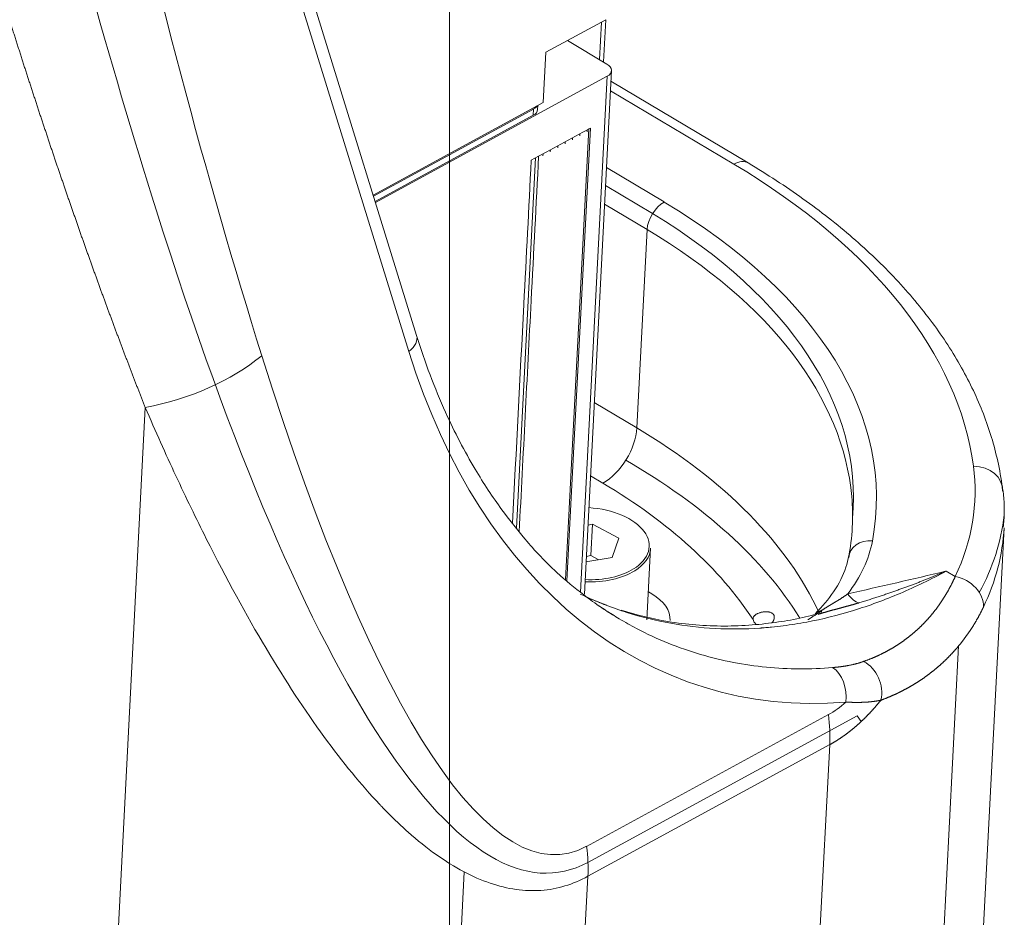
# Model space of a CAD drawing. Header units: millimetres. Extents: x -46 to 5160, y -5105 to -1541.
# Tile 100 of 104: x 5099.63 to 5109.94, y -4758.51 to -4749.11. Entities that reach past the tile are written whole.
import ezdxf

# ---------------------------------------------------------------- set-up
doc = ezdxf.new("R2010")
doc.units = ezdxf.units.MM
doc.header["$LTSCALE"] = 0.3175
doc.layers.add('1轮廓实线层', color=7, linetype='Continuous', lineweight=18)

# ---------------------------------------------------------------- blocks, each defined once
blk = doc.blocks.new('MR10C-1488-Z')
at = {"layer": '1轮廓实线层'}
for p, q in [((5984.839, -5146.845), (5982.076, -5137.911)), ((5984.759, -5147.013), (5981.995, -5138.079)), ((5986.82, -5143.539), (5986.192, -5143.88)), ((5986.775, -5143.563), (5986.755, -5143.957)), ((5986.796, -5143.981), (5986.819, -5143.539)), ((5986.419, -5143.757), (5986.832, -5144.003)), ((5986.165, -5144.406), (5986.192, -5143.88)), ((5986.596, -5149.552), (5986.88, -5144.072)), ((5986.834, -5144.131), (5984.409, -5145.453)), ((5986.834, -5144.131), (5986.554, -5149.532)), ((5988.31, -5145.039), (5986.874, -5144.184)), ((5988.16, -5145.051), (5986.869, -5144.283)), ((5986.102, -5144.441), (5984.385, -5145.376)), ((5984.388, -5145.387), (5986.064, -5144.474)), ((5986.061, -5144.54), (5986.064, -5144.474)), ((5986.165, -5144.406), (5986.102, -5144.441)), ((5986.107, -5144.48), (5986.109, -5144.437)), ((5984.405, -5145.442), (5986.061, -5144.54)), ((5986.398, -5149.401), (5986.642, -5144.679)), ((5986.413, -5149.414), (5986.659, -5144.674)), ((5986.659, -5144.674), (5986.581, -5144.716)), ((5986.627, -5144.691), (5986.626, -5144.713)), ((5986.427, -5144.8), (5986.349, -5144.843)), ((5986.504, -5144.758), (5986.427, -5144.8)), ((5986.473, -5144.775), (5986.471, -5144.797)), ((5986.581, -5144.716), (5986.504, -5144.758)), ((5986.55, -5144.733), (5986.549, -5144.755)), ((5986.272, -5144.885), (5986.195, -5144.927)), ((5986.241, -5144.902), (5986.239, -5144.923)), ((5986.349, -5144.843), (5986.272, -5144.885)), ((5986.318, -5144.86), (5986.317, -5144.881)), ((5986.395, -5144.818), (5986.394, -5144.839)), ((5986.086, -5144.986), (5985.885, -5148.864)), ((5986.117, -5144.969), (5986.04, -5145.011)), ((5986.195, -5144.927), (5986.117, -5144.969)), ((5986.163, -5144.944), (5986.162, -5144.965)), ((5986.827, -5145.088), (5987.432, -5145.447)), ((5987.311, -5145.567), (5986.818, -5145.274)), ((5987.253, -5145.736), (5986.807, -5145.471)), ((5987.146, -5147.813), (5987.253, -5145.736)), ((5986.7, -5147.547), (5987.146, -5147.813)), ((5981.466, -5157.868), (5981.999, -5147.599)), ((5986.789, -5148.39), (5986.66, -5148.313)), ((5986.682, -5148.822), (5986.633, -5148.83)), ((5986.665, -5149.15), (5986.682, -5148.822)), ((5986.957, -5148.969), (5986.682, -5148.822)), ((5990.765, -5153.197), (5990.99, -5148.859)), ((5986.887, -5149.171), (5986.957, -5148.969)), ((5987.251, -5149.822), (5987.29, -5149.072)), ((5987.29, -5149.072), (5987.29, -5149.072)), ((5986.613, -5149.215), (5986.887, -5149.171)), ((5986.665, -5149.15), (5986.616, -5149.158)), ((5986.746, -5149.194), (5986.665, -5149.15)), ((5990.383, -5149.313), (5990.478, -5149.369)), ((5987.303, -5149.551), (5987.266, -5149.529)), ((5990.514, -5150.095), (5990.288, -5154.457)), ((5986.619, -5152.194), (5989.151, -5150.815)), ((5989.453, -5150.826), (5986.634, -5152.362)), ((5989.495, -5150.887), (5989.453, -5150.826)), ((5989.165, -5151.129), (5986.633, -5152.508)), ((5988.934, -5155.579), (5989.165, -5151.129)), ((5985.078, -5157.5), (5985.339, -5152.462)), ((5986.633, -5152.508), (5986.403, -5156.958))]:
    blk.add_line(p, q, dxfattribs=at)
for centre, major_axis, ratio, start_param, end_param in [((5984.511, -5126.2), (3.427, -28.687), 0.185071, 4.946595, 5.50408), ((5983.686, -5120.017), (4.188, -35.062), 0.185071, 5.121186, 5.504936), ((5986.72, -5144.064), (-0.16, 0.008), 0.568732, 2.394342, 3.965139), ((5985.947, -5144.472), (-0.16, 0.008), 0.568732, 2.394342, 3.141602), ((5985.95, -5144.406), (-0.16, 0.008), 0.568732, 2.394342, 2.845369), ((5988.146, -5145.314), (-0.164, -0.275), 0.559006, 3.141158, 3.897448), ((5982.221, -5148.286), (-8.469, 0.439), 0.568732, 3.247211, 3.965139), ((5987.421, -5145.645), (0.123, 0.206), 0.559006, 0.755855, 2.326651), ((5982.221, -5148.286), (7.43, -0.385), 0.568732, 6.205509, 7.106731), ((5983.255, -5126.969), (3.046, -25.5), 0.185071, 5.505256, 6.355359), ((5982.221, -5148.286), (-7.19, 0.373), 0.568732, 3.117493, 3.955804), ((5982.211, -5148.483), (-7.19, 0.373), 0.568732, 3.220589, 3.965139), ((5984.534, -5146.94), (0.306, 0.095), 0.534235, 5.362286, 6.283182), ((5982.092, -5146.693), (-1.527, -0.479), 0.536468, 1.343263, 2.218482), ((5984.08, -5133.152), (2.284, -19.125), 0.185071, 5.50408, 6.356948), ((5990.277, -5142.414), (-2.365, -8.133), 0.666677, 5.492355, 6.534441), ((5986.81, -5147.996), (-0.245, -0.413), 0.559006, 0.755855, 2.326651), ((5982.103, -5150.559), (7.19, -0.373), 0.568732, 0.288868, 0.823546), ((5982.083, -5150.954), (7.19, -0.373), 0.568732, 0.374384, 0.842095), ((5984.612, -5148.265), (-6.072, 0.315), 0.568732, 2.908474, 3.247211), ((5990.655, -5148.477), (-0.317, -0.042), 0.817939, 2.990293, 4.561089), ((5982.083, -5150.954), (-6.711, 0.348), 0.568732, 3.533176, 3.965139), ((5982.211, -5148.483), (-7.19, 0.373), 0.568732, 3.063917, 3.220588), ((5986.611, -5149.024), (-0.663, 0.034), 0.568732, 2.454109, 4.694163), ((5984.612, -5148.265), (-6.391, 0.331), 0.568732, 2.876505, 3.105424), ((5984.599, -5148.528), (6.391, -0.331), 0.568732, 6.050066, 6.283181), ((5986.195, -5148.668), (3.435, -0.178), 0.568732, 5.907085, 6.205509), ((5989.602, -5149.194), (0.236, -0.045), 0.820043, 1.682554, 3.25335), ((5986.611, -5149.037), (0.679, -0.035), 0.568732, 5.595701, 6.283185), ((5986.611, -5149.037), (0.679, -0.035), 0.568732, 4.730095, 5.595701), ((5986.611, -5149.024), (-0.663, 0.034), 0.568732, 1.588994, 2.454109), ((5990.465, -5149.632), (-0.289, 0.138), 0.800274, 3.464033, 5.034829), ((5986.855, -5149.795), (0.639, -0.033), 0.568732, 0.000006, 0.823546), ((5989.38, -5149.026), (-0.144, 0.624), 0.369377, 2.482987, 2.914957), ((5989.181, -5149.929), (0.168, -0.171), 0.72868, 2.697091, 3.13131), ((5988.822, -5149.169), (-0.237, 0.595), 0.197136, 3.188034, 3.446692), ((5988.511, -5149.819), (-0.149, 0.008), 0.568732, 0.0839, 0.686063), ((5989.447, -5150.544), (-0.105, 0.302), 0.795947, 4.052848, 5.589927), ((5989.109, -5150.611), (-0.027, 0.319), 0.71181, 4.422226, 5.777954), ((5986.612, -5131.773), (2.284, -19.125), 0.185071, 0.073763, 0.12946), ((5988.025, -5150.451), (0.765, -1.405), 0.60337, 0.776774, 1.004591), ((5985.493, -5151.83), (0.765, -1.405), 0.60337, 0.776774, 1.004591)]:
    blk.add_ellipse(centre, major_axis=major_axis, ratio=ratio, start_param=start_param, end_param=end_param, dxfattribs=at)
for points, knots in [([(5981.999, -5147.599), (5981.994, -5147.587), (5981.984, -5147.563), (5981.97, -5147.526), (5981.955, -5147.489), (5981.941, -5147.452), (5981.927, -5147.415), (5981.912, -5147.378), (5981.898, -5147.341), (5981.883, -5147.304), (5981.869, -5147.266), (5981.855, -5147.228), (5981.84, -5147.191), (5981.826, -5147.153), (5981.811, -5147.115), (5981.797, -5147.077), (5981.782, -5147.039), (5981.768, -5147.001), (5981.753, -5146.962), (5981.739, -5146.924), (5981.724, -5146.885), (5981.71, -5146.846), (5981.695, -5146.808), (5981.681, -5146.769), (5981.666, -5146.73), (5981.652, -5146.69), (5981.637, -5146.651), (5981.622, -5146.612), (5981.608, -5146.572), (5981.593, -5146.533), (5981.579, -5146.493), (5981.564, -5146.453), (5981.549, -5146.413), (5981.535, -5146.373), (5981.52, -5146.333), (5981.506, -5146.292), (5981.491, -5146.252), (5981.476, -5146.212), (5981.462, -5146.171), (5981.447, -5146.13), (5981.432, -5146.089), (5981.418, -5146.048), (5981.403, -5146.007), (5981.388, -5145.966), (5981.374, -5145.925), (5981.359, -5145.883), (5981.344, -5145.842), (5981.329, -5145.8), (5981.315, -5145.758), (5981.3, -5145.716), (5981.285, -5145.674), (5981.271, -5145.632), (5981.256, -5145.59), (5981.241, -5145.548), (5981.226, -5145.505), (5981.211, -5145.463), (5981.197, -5145.42), (5981.182, -5145.377), (5981.167, -5145.334), (5981.152, -5145.291), (5981.138, -5145.248), (5981.123, -5145.205), (5981.108, -5145.161), (5981.093, -5145.118), (5981.078, -5145.074), (5981.063, -5145.03), (5981.049, -5144.987), (5981.034, -5144.943), (5981.019, -5144.899), (5981.004, -5144.854), (5980.989, -5144.81), (5980.974, -5144.766), (5980.96, -5144.721), (5980.945, -5144.677), (5980.93, -5144.632), (5980.915, -5144.587), (5980.9, -5144.542), (5980.885, -5144.497), (5980.87, -5144.452), (5980.855, -5144.406), (5980.841, -5144.361), (5980.826, -5144.315), (5980.811, -5144.27), (5980.796, -5144.224), (5980.781, -5144.178), (5980.766, -5144.132), (5980.751, -5144.086), (5980.736, -5144.039), (5980.721, -5143.993), (5980.706, -5143.947), (5980.691, -5143.9), (5980.677, -5143.853), (5980.662, -5143.806), (5980.647, -5143.76), (5980.632, -5143.712), (5980.617, -5143.665), (5980.602, -5143.618), (5980.587, -5143.571), (5980.572, -5143.523), (5980.557, -5143.475), (5980.542, -5143.428), (5980.527, -5143.38), (5980.512, -5143.332), (5980.497, -5143.284), (5980.482, -5143.235), (5980.467, -5143.187), (5980.452, -5143.139), (5980.437, -5143.09), (5980.422, -5143.041), (5980.407, -5142.993), (5980.393, -5142.944), (5980.378, -5142.895), (5980.363, -5142.845), (5980.348, -5142.796), (5980.333, -5142.747), (5980.318, -5142.697), (5980.303, -5142.648), (5980.288, -5142.598), (5980.273, -5142.548), (5980.258, -5142.498), (5980.24, -5142.439), (5980.22, -5142.371), (5980.197, -5142.293), (5980.174, -5142.215), (5980.15, -5142.136), (5980.127, -5142.057), (5980.104, -5141.978), (5980.081, -5141.898), (5980.057, -5141.818), (5980.034, -5141.737), (5980.011, -5141.656), (5979.987, -5141.574), (5979.964, -5141.492), (5979.94, -5141.41), (5979.917, -5141.327), (5979.893, -5141.244), (5979.869, -5141.16), (5979.846, -5141.076), (5979.822, -5140.991), (5979.798, -5140.906), (5979.775, -5140.82), (5979.751, -5140.734), (5979.727, -5140.648), (5979.703, -5140.561), (5979.679, -5140.474), (5979.655, -5140.386), (5979.631, -5140.298), (5979.607, -5140.209), (5979.583, -5140.12), (5979.559, -5140.031), (5979.535, -5139.941), (5979.511, -5139.85), (5979.487, -5139.759), (5979.463, -5139.668), (5979.439, -5139.576), (5979.414, -5139.484), (5979.39, -5139.392), (5979.366, -5139.298), (5979.342, -5139.205), (5979.317, -5139.111), (5979.293, -5139.016), (5979.269, -5138.922), (5979.244, -5138.826), (5979.22, -5138.73), (5979.195, -5138.634), (5979.171, -5138.538), (5979.147, -5138.44), (5979.122, -5138.343), (5979.098, -5138.245), (5979.073, -5138.146), (5979.049, -5138.047), (5979.024, -5137.948), (5979, -5137.848), (5978.975, -5137.748), (5978.951, -5137.647), (5978.926, -5137.546), (5978.902, -5137.444), (5978.877, -5137.342), (5978.853, -5137.239), (5978.828, -5137.136), (5978.803, -5137.033), (5978.779, -5136.929), (5978.754, -5136.824), (5978.73, -5136.72), (5978.705, -5136.614), (5978.681, -5136.508), (5978.664, -5136.438), (5978.656, -5136.402)], [0, 0, 0, 0, 0.003466, 0.006941, 0.010425, 0.013917, 0.017417, 0.020926, 0.024443, 0.027969, 0.031503, 0.035046, 0.038597, 0.042156, 0.045724, 0.049301, 0.052886, 0.056479, 0.060081, 0.063692, 0.067311, 0.070938, 0.074574, 0.078218, 0.081871, 0.085532, 0.089202, 0.09288, 0.096567, 0.100262, 0.103966, 0.107678, 0.111399, 0.115128, 0.118866, 0.122612, 0.126367, 0.13013, 0.133901, 0.137682, 0.14147, 0.145267, 0.149073, 0.152887, 0.15671, 0.160541, 0.16438, 0.168229, 0.172085, 0.17595, 0.179824, 0.183706, 0.187597, 0.191496, 0.195403, 0.199319, 0.203244, 0.207177, 0.211119, 0.215069, 0.219028, 0.222995, 0.22697, 0.230955, 0.234947, 0.238948, 0.242958, 0.246976, 0.251003, 0.255038, 0.259082, 0.263134, 0.267195, 0.271265, 0.275342, 0.279429, 0.283524, 0.287627, 0.291739, 0.295859, 0.299988, 0.304126, 0.308272, 0.312426, 0.316589, 0.320761, 0.324941, 0.32913, 0.333327, 0.337532, 0.341747, 0.345969, 0.350201, 0.35444, 0.358689, 0.362946, 0.367211, 0.371485, 0.375767, 0.380058, 0.384358, 0.388666, 0.392982, 0.397307, 0.401641, 0.405983, 0.410334, 0.414693, 0.419061, 0.423437, 0.427822, 0.432215, 0.436617, 0.441028, 0.445447, 0.449874, 0.45431, 0.458755, 0.463208, 0.46767, 0.47214, 0.479028, 0.48595, 0.492906, 0.499896, 0.50692, 0.513978, 0.521071, 0.528197, 0.535358, 0.542553, 0.549782, 0.557046, 0.564343, 0.571674, 0.57904, 0.58644, 0.593874, 0.601342, 0.608844, 0.616381, 0.623951, 0.631556, 0.639195, 0.646868, 0.654575, 0.662317, 0.670092, 0.677902, 0.685746, 0.693624, 0.701536, 0.709483, 0.717463, 0.725478, 0.733527, 0.74161, 0.749727, 0.757879, 0.766065, 0.774284, 0.782538, 0.790827, 0.799149, 0.807505, 0.815896, 0.824321, 0.83278, 0.841274, 0.849801, 0.858363, 0.866959, 0.875589, 0.884253, 0.892951, 0.901684, 0.910451, 0.919252, 0.928087, 0.936956, 0.94586, 0.954798, 0.96377, 0.972776, 0.981817, 0.990891, 1, 1, 1, 1]), ([(5990.973, -5148.435), (5990.96, -5148.343), (5990.914, -5148.085), (5990.786, -5147.663), (5990.556, -5147.178), (5990.25, -5146.706), (5989.868, -5146.251), (5989.415, -5145.817), (5988.896, -5145.409), (5988.511, -5145.158), (5988.31, -5145.039)], [0, 0, 0, 0, 0.071992, 0.202191, 0.333074, 0.465137, 0.598316, 0.732337, 0.866872, 1, 1, 1, 1]), ([(5986.963, -5149.812), (5986.836, -5149.738), (5986.615, -5149.588), (5986.334, -5149.356), (5986.125, -5149.151), (5985.926, -5148.923), (5985.702, -5148.638), (5985.422, -5148.212), (5985.111, -5147.614), (5984.927, -5147.127), (5984.839, -5146.845)], [0, 0, 0, 0, 0.141802, 0.252301, 0.331124, 0.393498, 0.48903, 0.621753, 0.791967, 1, 1, 1, 1]), ([(5986.633, -5152.508), (5986.476, -5152.594), (5986.312, -5152.643), (5985.971, -5152.667), (5985.793, -5152.642), (5985.427, -5152.517), (5985.238, -5152.418), (5984.947, -5152.211), (5984.849, -5152.132), (5984.701, -5152.001), (5984.626, -5151.931), (5984.538, -5151.844), (5984.494, -5151.798), (5984.472, -5151.775), (5984.461, -5151.764), (5984.455, -5151.758), (5984.453, -5151.755), (5984.451, -5151.754), (5984.45, -5151.753), (5984.45, -5151.752), (5984.45, -5151.752), (5984.45, -5151.752), (5984.45, -5151.752), (5984.261, -5151.552), (5984.068, -5151.317), (5983.671, -5150.773), (5983.469, -5150.465), (5983.058, -5149.775), (5982.848, -5149.392), (5982.532, -5148.763), (5982.319, -5148.324), (5982.106, -5147.847), (5981.999, -5147.599)], [0, 0, 0, 0, 0.125, 0.125, 0.25, 0.25, 0.375, 0.375, 0.4375, 0.4375, 0.46875, 0.484375, 0.492187, 0.496094, 0.498047, 0.499023, 0.499512, 0.499756, 0.499878, 0.499939, 0.499969, 0.499969, 0.5, 0.5, 0.625, 0.625, 0.75, 0.75, 0.875, 0.875, 0.9375, 1, 1, 1, 1]), ([(5989.366, -5149.15), (5989.358, -5149.191), (5989.325, -5149.318), (5989.223, -5149.524), (5989.089, -5149.683), (5989.013, -5149.758)], [0, 0, 0, 0, 0.198428, 0.6174, 1, 1, 1, 1]), ([(5990.383, -5149.313), (5990.224, -5149.399), (5990.064, -5149.477), (5989.74, -5149.614), (5989.577, -5149.674), (5989.251, -5149.774), (5989.087, -5149.815), (5988.842, -5149.861), (5988.76, -5149.874), (5988.638, -5149.89), (5988.576, -5149.897), (5988.505, -5149.903), (5988.469, -5149.906), (5988.452, -5149.908), (5988.443, -5149.908), (5988.438, -5149.909), (5988.436, -5149.909), (5988.435, -5149.909), (5988.434, -5149.909), (5988.434, -5149.909), (5988.434, -5149.909), (5988.434, -5149.909), (5988.278, -5149.919), (5988.122, -5149.921), (5987.81, -5149.905), (5987.655, -5149.887), (5987.346, -5149.831), (5987.193, -5149.794), (5986.965, -5149.722), (5986.89, -5149.695), (5986.777, -5149.651), (5986.721, -5149.628), (5986.656, -5149.6), (5986.627, -5149.587), (5986.617, -5149.582), (5986.615, -5149.581)], [0, 0, 0, 0, 0.125838, 0.125838, 0.251675, 0.251675, 0.377513, 0.377513, 0.440432, 0.440432, 0.471891, 0.487621, 0.495486, 0.499418, 0.501384, 0.502367, 0.502859, 0.503105, 0.503228, 0.503289, 0.503289, 0.50335, 0.50335, 0.629188, 0.629188, 0.755026, 0.755026, 0.880863, 0.880863, 0.943782, 0.943782, 0.975241, 0.990971, 0.998836, 1, 1, 1, 1]), ([(5989.353, -5149.551), (5989.695, -5149.473), (5990.037, -5149.395), (5990.379, -5149.314), (5990.381, -5149.313), (5990.383, -5149.313)], [0, 0, 0, 0, 0.993973, 0.993973, 1, 1, 1, 1]), ([(5990.383, -5149.313), (5990.378, -5149.315), (5990.368, -5149.319), (5990.352, -5149.326), (5990.337, -5149.332), (5990.321, -5149.339), (5990.305, -5149.346), (5990.289, -5149.352), (5990.272, -5149.359), (5990.256, -5149.366), (5990.239, -5149.373), (5990.222, -5149.38), (5990.205, -5149.387), (5990.187, -5149.394), (5990.169, -5149.401), (5990.151, -5149.408), (5990.133, -5149.415), (5990.115, -5149.422), (5990.097, -5149.43), (5990.078, -5149.437), (5990.059, -5149.444), (5990.04, -5149.451), (5990.02, -5149.459), (5990.001, -5149.466), (5989.981, -5149.473), (5989.961, -5149.481), (5989.941, -5149.488), (5989.92, -5149.496), (5989.9, -5149.503), (5989.879, -5149.51), (5989.858, -5149.518), (5989.837, -5149.525), (5989.815, -5149.533), (5989.794, -5149.54), (5989.772, -5149.548), (5989.75, -5149.555), (5989.727, -5149.563), (5989.705, -5149.57), (5989.682, -5149.578), (5989.659, -5149.585), (5989.636, -5149.593), (5989.613, -5149.6), (5989.589, -5149.608), (5989.565, -5149.615), (5989.542, -5149.623), (5989.517, -5149.63), (5989.493, -5149.638), (5989.477, -5149.643), (5989.468, -5149.645)], [0, 0, 0, 0, 0.016736, 0.033693, 0.050872, 0.068273, 0.085895, 0.103739, 0.121805, 0.140092, 0.158602, 0.177333, 0.196285, 0.21546, 0.234857, 0.254475, 0.274316, 0.294379, 0.314664, 0.335171, 0.3559, 0.376852, 0.398026, 0.419423, 0.441042, 0.462885, 0.484949, 0.507237, 0.529748, 0.552482, 0.575439, 0.598619, 0.622023, 0.645651, 0.669502, 0.693577, 0.717876, 0.7424, 0.767147, 0.792119, 0.817316, 0.842738, 0.868384, 0.894256, 0.920354, 0.946677, 0.973225, 1, 1, 1, 1]), ([(5989.52, -5150.258), (5989.522, -5150.257), (5989.528, -5150.255), (5989.536, -5150.252), (5989.544, -5150.249), (5989.552, -5150.246), (5989.56, -5150.243), (5989.569, -5150.24), (5989.577, -5150.237), (5989.585, -5150.234), (5989.593, -5150.231), (5989.601, -5150.227), (5989.609, -5150.224), (5989.617, -5150.221), (5989.625, -5150.218), (5989.632, -5150.214), (5989.64, -5150.211), (5989.648, -5150.207), (5989.656, -5150.204), (5989.664, -5150.2), (5989.671, -5150.197), (5989.679, -5150.193), (5989.687, -5150.189), (5989.695, -5150.186), (5989.702, -5150.182), (5989.71, -5150.178), (5989.717, -5150.175), (5989.725, -5150.171), (5989.733, -5150.167), (5989.74, -5150.163), (5989.748, -5150.159), (5989.755, -5150.155), (5989.762, -5150.151), (5989.77, -5150.147), (5989.777, -5150.143), (5989.785, -5150.139), (5989.792, -5150.135), (5989.799, -5150.131), (5989.806, -5150.127), (5989.814, -5150.122), (5989.821, -5150.118), (5989.828, -5150.114), (5989.835, -5150.11), (5989.842, -5150.105), (5989.849, -5150.101), (5989.856, -5150.096), (5989.863, -5150.092), (5989.87, -5150.087), (5989.877, -5150.083), (5989.884, -5150.078), (5989.891, -5150.074), (5989.898, -5150.069), (5989.905, -5150.065), (5989.912, -5150.06), (5989.919, -5150.055), (5989.925, -5150.05), (5989.932, -5150.046), (5989.939, -5150.041), (5989.946, -5150.036), (5989.952, -5150.031), (5989.959, -5150.026), (5989.966, -5150.021), (5989.972, -5150.016), (5989.979, -5150.011), (5989.985, -5150.006), (5989.992, -5150.001), (5989.998, -5149.996), (5990.005, -5149.991), (5990.011, -5149.986), (5990.017, -5149.981), (5990.024, -5149.976), (5990.03, -5149.97), (5990.036, -5149.965), (5990.043, -5149.96), (5990.049, -5149.954), (5990.055, -5149.949), (5990.061, -5149.944), (5990.067, -5149.938), (5990.073, -5149.933), (5990.08, -5149.927), (5990.086, -5149.922), (5990.092, -5149.916), (5990.098, -5149.911), (5990.104, -5149.905), (5990.109, -5149.899), (5990.115, -5149.894), (5990.121, -5149.888), (5990.127, -5149.882), (5990.133, -5149.876), (5990.139, -5149.871), (5990.144, -5149.865), (5990.15, -5149.859), (5990.156, -5149.853), (5990.162, -5149.847), (5990.167, -5149.841), (5990.173, -5149.835), (5990.178, -5149.829), (5990.184, -5149.823), (5990.189, -5149.817), (5990.195, -5149.811), (5990.2, -5149.805), (5990.206, -5149.799), (5990.211, -5149.792), (5990.217, -5149.786), (5990.222, -5149.78), (5990.227, -5149.774), (5990.232, -5149.767), (5990.238, -5149.761), (5990.243, -5149.755), (5990.248, -5149.748), (5990.253, -5149.742), (5990.258, -5149.735), (5990.263, -5149.729), (5990.269, -5149.722), (5990.274, -5149.716), (5990.279, -5149.709), (5990.284, -5149.703), (5990.288, -5149.696), (5990.293, -5149.689), (5990.298, -5149.683), (5990.303, -5149.676), (5990.308, -5149.669), (5990.313, -5149.662), (5990.317, -5149.656), (5990.322, -5149.649), (5990.327, -5149.642), (5990.332, -5149.635), (5990.336, -5149.628), (5990.341, -5149.621), (5990.345, -5149.614), (5990.35, -5149.607), (5990.354, -5149.6), (5990.359, -5149.593), (5990.363, -5149.586), (5990.368, -5149.579), (5990.372, -5149.572), (5990.376, -5149.565), (5990.381, -5149.558), (5990.385, -5149.55), (5990.389, -5149.543), (5990.393, -5149.536), (5990.398, -5149.529), (5990.402, -5149.521), (5990.406, -5149.514), (5990.41, -5149.507), (5990.414, -5149.499), (5990.418, -5149.492), (5990.422, -5149.484), (5990.426, -5149.477), (5990.43, -5149.469), (5990.434, -5149.462), (5990.438, -5149.454), (5990.442, -5149.447), (5990.446, -5149.439), (5990.449, -5149.431), (5990.453, -5149.424), (5990.457, -5149.416), (5990.46, -5149.408), (5990.464, -5149.401), (5990.468, -5149.393), (5990.471, -5149.385), (5990.475, -5149.377), (5990.477, -5149.372), (5990.478, -5149.369)], [0, 0, 0, 0, 0.006309, 0.012615, 0.018917, 0.025216, 0.031513, 0.037806, 0.044095, 0.050382, 0.056666, 0.062947, 0.069225, 0.0755, 0.081772, 0.088041, 0.094307, 0.100571, 0.106832, 0.11309, 0.119346, 0.125599, 0.13185, 0.138098, 0.144343, 0.150586, 0.156827, 0.163065, 0.169301, 0.175534, 0.181766, 0.187995, 0.194222, 0.200447, 0.206669, 0.21289, 0.219109, 0.225325, 0.23154, 0.237753, 0.243964, 0.250173, 0.25638, 0.262586, 0.26879, 0.274992, 0.281193, 0.287392, 0.293589, 0.299785, 0.305979, 0.312172, 0.318364, 0.324554, 0.330743, 0.336931, 0.343117, 0.349303, 0.355487, 0.36167, 0.367851, 0.374032, 0.380212, 0.386391, 0.392569, 0.398746, 0.404922, 0.411098, 0.417273, 0.423447, 0.42962, 0.435793, 0.441965, 0.448136, 0.454307, 0.460478, 0.466648, 0.472817, 0.478987, 0.485156, 0.491324, 0.497493, 0.503661, 0.509829, 0.515997, 0.522165, 0.528333, 0.534501, 0.540669, 0.546837, 0.553005, 0.559173, 0.565342, 0.57151, 0.577679, 0.583849, 0.590018, 0.596188, 0.602359, 0.60853, 0.614701, 0.620873, 0.627046, 0.633219, 0.639393, 0.645568, 0.651743, 0.65792, 0.664097, 0.670275, 0.676454, 0.682634, 0.688814, 0.694996, 0.701179, 0.707363, 0.713549, 0.719735, 0.725923, 0.732112, 0.738302, 0.744493, 0.750687, 0.756881, 0.763077, 0.769274, 0.775473, 0.781674, 0.787876, 0.79408, 0.800286, 0.806493, 0.812702, 0.818913, 0.825126, 0.83134, 0.837557, 0.843776, 0.849996, 0.856219, 0.862444, 0.868671, 0.8749, 0.881131, 0.887365, 0.893601, 0.899839, 0.90608, 0.912323, 0.918568, 0.924816, 0.931067, 0.93732, 0.943576, 0.949834, 0.956095, 0.962359, 0.968625, 0.974894, 0.981166, 0.987441, 0.993719, 1, 1, 1, 1]), ([(5989.468, -5149.645), (5989.466, -5149.646), (5989.461, -5149.647), (5989.454, -5149.65), (5989.446, -5149.652), (5989.439, -5149.654), (5989.431, -5149.656), (5989.424, -5149.658), (5989.416, -5149.66), (5989.409, -5149.663), (5989.401, -5149.665), (5989.394, -5149.667), (5989.387, -5149.669), (5989.379, -5149.671), (5989.372, -5149.673), (5989.364, -5149.675), (5989.357, -5149.677), (5989.35, -5149.679), (5989.342, -5149.681), (5989.335, -5149.683), (5989.327, -5149.685), (5989.32, -5149.687), (5989.313, -5149.689), (5989.305, -5149.691), (5989.298, -5149.693), (5989.291, -5149.695), (5989.283, -5149.697), (5989.276, -5149.699), (5989.269, -5149.701), (5989.261, -5149.703), (5989.254, -5149.705), (5989.247, -5149.707), (5989.239, -5149.709), (5989.232, -5149.711), (5989.225, -5149.713), (5989.217, -5149.714), (5989.21, -5149.716), (5989.203, -5149.718), (5989.195, -5149.72), (5989.188, -5149.722), (5989.181, -5149.724), (5989.174, -5149.726), (5989.166, -5149.728), (5989.159, -5149.73), (5989.152, -5149.732), (5989.145, -5149.734), (5989.137, -5149.736), (5989.13, -5149.739), (5989.123, -5149.741), (5989.116, -5149.743), (5989.109, -5149.745), (5989.101, -5149.747), (5989.094, -5149.749), (5989.087, -5149.751), (5989.08, -5149.753), (5989.073, -5149.756), (5989.066, -5149.758), (5989.058, -5149.76), (5989.051, -5149.762), (5989.047, -5149.764), (5989.044, -5149.765)], [0, 0, 0, 0, 0.018977, 0.037885, 0.056724, 0.075495, 0.094198, 0.112833, 0.131401, 0.149903, 0.168337, 0.186706, 0.205009, 0.223246, 0.241419, 0.259527, 0.277571, 0.295551, 0.313469, 0.331323, 0.349116, 0.366846, 0.384515, 0.402124, 0.419672, 0.43716, 0.454588, 0.471958, 0.489269, 0.506523, 0.523719, 0.540859, 0.557942, 0.574969, 0.591941, 0.608859, 0.625722, 0.642532, 0.659289, 0.675994, 0.692647, 0.709249, 0.7258, 0.742301, 0.758752, 0.775155, 0.79151, 0.807816, 0.824076, 0.84029, 0.856457, 0.872579, 0.888657, 0.904691, 0.920681, 0.936628, 0.952533, 0.968396, 0.984218, 1, 1, 1, 1]), ([(5989.083, -5149.722), (5989.085, -5149.721), (5989.089, -5149.718), (5989.095, -5149.715), (5989.1, -5149.711), (5989.106, -5149.707), (5989.111, -5149.704), (5989.117, -5149.7), (5989.122, -5149.697), (5989.127, -5149.694), (5989.133, -5149.691), (5989.138, -5149.687), (5989.143, -5149.684), (5989.148, -5149.681), (5989.153, -5149.678), (5989.157, -5149.675), (5989.162, -5149.672), (5989.167, -5149.67), (5989.171, -5149.667), (5989.176, -5149.664), (5989.18, -5149.662), (5989.185, -5149.659), (5989.189, -5149.656), (5989.193, -5149.654), (5989.197, -5149.652), (5989.201, -5149.649), (5989.205, -5149.647), (5989.209, -5149.645), (5989.213, -5149.642), (5989.216, -5149.64), (5989.22, -5149.638), (5989.223, -5149.636), (5989.229, -5149.633), (5989.236, -5149.628), (5989.246, -5149.622), (5989.255, -5149.616), (5989.264, -5149.611), (5989.274, -5149.605), (5989.283, -5149.599), (5989.292, -5149.593), (5989.301, -5149.587), (5989.31, -5149.581), (5989.318, -5149.575), (5989.327, -5149.57), (5989.336, -5149.564), (5989.344, -5149.558), (5989.35, -5149.553), (5989.353, -5149.551)], [0, 0, 0, 0, 0.019815, 0.039388, 0.058718, 0.077806, 0.096651, 0.115252, 0.13361, 0.151723, 0.169592, 0.187216, 0.204594, 0.221727, 0.238613, 0.255253, 0.271647, 0.287793, 0.303692, 0.319343, 0.334746, 0.349901, 0.364807, 0.379463, 0.393871, 0.408029, 0.421937, 0.435596, 0.449003, 0.462161, 0.475067, 0.487723, 0.500128, 0.534999, 0.56999, 0.605105, 0.640344, 0.67571, 0.711205, 0.74683, 0.782588, 0.818479, 0.854506, 0.89067, 0.926973, 0.963416, 1, 1, 1, 1]), ([(5986.753, -5149.679), (5986.775, -5149.694), (5986.797, -5149.708), (5986.865, -5149.753), (5986.913, -5149.783), (5986.961, -5149.811)], [0, 0, 0, 0, 0.315344, 0.315344, 1, 1, 1, 1]), ([(5989.004, -5149.768), (5988.963, -5149.779), (5988.838, -5149.811), (5988.621, -5149.848), (5988.347, -5149.88), (5987.958, -5149.895), (5987.494, -5149.858), (5987.139, -5149.771), (5986.981, -5149.721)], [0, 0, 0, 0, 0.05807, 0.180463, 0.313181, 0.456034, 0.747921, 1, 1, 1, 1]), ([(5988.362, -5149.818), (5988.361, -5149.814), (5988.361, -5149.811), (5988.363, -5149.803), (5988.364, -5149.799), (5988.367, -5149.791), (5988.369, -5149.788), (5988.374, -5149.782), (5988.375, -5149.78), (5988.379, -5149.777), (5988.381, -5149.775), (5988.387, -5149.77), (5988.391, -5149.767), (5988.399, -5149.762), (5988.401, -5149.76), (5988.407, -5149.758), (5988.41, -5149.756), (5988.419, -5149.752), (5988.425, -5149.75), (5988.435, -5149.747), (5988.438, -5149.746), (5988.445, -5149.744), (5988.451, -5149.743), (5988.458, -5149.741), (5988.465, -5149.74), (5988.468, -5149.74), (5988.478, -5149.738), (5988.484, -5149.738), (5988.494, -5149.738), (5988.497, -5149.737), (5988.503, -5149.738), (5988.506, -5149.738), (5988.515, -5149.738), (5988.521, -5149.739), (5988.529, -5149.74), (5988.532, -5149.741), (5988.538, -5149.742), (5988.54, -5149.743), (5988.548, -5149.745), (5988.552, -5149.747), (5988.559, -5149.75), (5988.561, -5149.752), (5988.564, -5149.754), (5988.564, -5149.754), (5988.566, -5149.756), (5988.567, -5149.756), (5988.571, -5149.76), (5988.574, -5149.764), (5988.578, -5149.769), (5988.579, -5149.771), (5988.581, -5149.775), (5988.582, -5149.777), (5988.583, -5149.784), (5988.584, -5149.788), (5988.584, -5149.795), (5988.584, -5149.797), (5988.584, -5149.802), (5988.584, -5149.805), (5988.582, -5149.812), (5988.581, -5149.817), (5988.578, -5149.824), (5988.577, -5149.827), (5988.575, -5149.831), (5988.574, -5149.834), (5988.57, -5149.841), (5988.566, -5149.846), (5988.562, -5149.851), (5988.561, -5149.852), (5988.56, -5149.853)], [0, 0, 0, 0, 0.044979, 0.044979, 0.089958, 0.089958, 0.134938, 0.134938, 0.157427, 0.157427, 0.179917, 0.179917, 0.224896, 0.224896, 0.247386, 0.247386, 0.269875, 0.269875, 0.314854, 0.314854, 0.337344, 0.337344, 0.359834, 0.382323, 0.382323, 0.404813, 0.404813, 0.449792, 0.449792, 0.472281, 0.472281, 0.494771, 0.494771, 0.53975, 0.53975, 0.56224, 0.56224, 0.584729, 0.584729, 0.629709, 0.629709, 0.652198, 0.652198, 0.663443, 0.663443, 0.674688, 0.674688, 0.719667, 0.719667, 0.742157, 0.742157, 0.764646, 0.764646, 0.809625, 0.809625, 0.832115, 0.832115, 0.854605, 0.854605, 0.899584, 0.899584, 0.922073, 0.922073, 0.944563, 0.944563, 0.989542, 0.989542, 1, 1, 1, 1]), ([(5988.937, -5149.819), (5988.938, -5149.819), (5988.944, -5149.816), (5988.952, -5149.811), (5988.963, -5149.804), (5988.973, -5149.798), (5988.983, -5149.792), (5988.993, -5149.785), (5989.003, -5149.779), (5989.013, -5149.773), (5989.022, -5149.767), (5989.031, -5149.76), (5989.041, -5149.754), (5989.049, -5149.748), (5989.058, -5149.741), (5989.067, -5149.735), (5989.075, -5149.728), (5989.08, -5149.724), (5989.083, -5149.722)], [0, 0, 0, 0, 0.029717, 0.100174, 0.169802, 0.2386, 0.306568, 0.373707, 0.440017, 0.5055, 0.570158, 0.633993, 0.69701, 0.759212, 0.820606, 0.881196, 0.940991, 1, 1, 1, 1]), ([(5990.774, -5149.69), (5990.772, -5149.693), (5990.77, -5149.698), (5990.766, -5149.706), (5990.762, -5149.714), (5990.758, -5149.722), (5990.754, -5149.73), (5990.75, -5149.738), (5990.746, -5149.746), (5990.742, -5149.754), (5990.737, -5149.762), (5990.733, -5149.77), (5990.729, -5149.777), (5990.725, -5149.785), (5990.721, -5149.793), (5990.716, -5149.801), (5990.712, -5149.808), (5990.708, -5149.816), (5990.703, -5149.824), (5990.699, -5149.831), (5990.695, -5149.839), (5990.69, -5149.846), (5990.686, -5149.854), (5990.681, -5149.861), (5990.677, -5149.869), (5990.672, -5149.876), (5990.667, -5149.884), (5990.663, -5149.891), (5990.658, -5149.898), (5990.654, -5149.906), (5990.649, -5149.913), (5990.644, -5149.92), (5990.639, -5149.927), (5990.635, -5149.934), (5990.63, -5149.942), (5990.625, -5149.949), (5990.62, -5149.956), (5990.615, -5149.963), (5990.61, -5149.97), (5990.605, -5149.977), (5990.6, -5149.984), (5990.595, -5149.991), (5990.59, -5149.998), (5990.585, -5150.005), (5990.58, -5150.012), (5990.575, -5150.018), (5990.57, -5150.025), (5990.565, -5150.032), (5990.56, -5150.039), (5990.554, -5150.046), (5990.549, -5150.052), (5990.544, -5150.059), (5990.539, -5150.066), (5990.533, -5150.072), (5990.528, -5150.079), (5990.523, -5150.085), (5990.517, -5150.092), (5990.512, -5150.098), (5990.506, -5150.105), (5990.501, -5150.111), (5990.496, -5150.118), (5990.49, -5150.124), (5990.485, -5150.13), (5990.479, -5150.137), (5990.473, -5150.143), (5990.468, -5150.149), (5990.462, -5150.155), (5990.456, -5150.162), (5990.451, -5150.168), (5990.445, -5150.174), (5990.439, -5150.18), (5990.434, -5150.186), (5990.428, -5150.192), (5990.422, -5150.198), (5990.416, -5150.204), (5990.41, -5150.21), (5990.405, -5150.216), (5990.399, -5150.222), (5990.393, -5150.228), (5990.387, -5150.234), (5990.381, -5150.24), (5990.375, -5150.245), (5990.369, -5150.251), (5990.363, -5150.257), (5990.357, -5150.262), (5990.351, -5150.268), (5990.345, -5150.274), (5990.339, -5150.279), (5990.332, -5150.285), (5990.326, -5150.291), (5990.32, -5150.296), (5990.314, -5150.302), (5990.308, -5150.307), (5990.301, -5150.312), (5990.295, -5150.318), (5990.289, -5150.323), (5990.283, -5150.328), (5990.276, -5150.334), (5990.27, -5150.339), (5990.263, -5150.344), (5990.257, -5150.35), (5990.251, -5150.355), (5990.244, -5150.36), (5990.238, -5150.365), (5990.231, -5150.37), (5990.225, -5150.375), (5990.218, -5150.38), (5990.212, -5150.385), (5990.205, -5150.39), (5990.199, -5150.395), (5990.192, -5150.4), (5990.185, -5150.405), (5990.179, -5150.41), (5990.172, -5150.415), (5990.165, -5150.419), (5990.159, -5150.424), (5990.152, -5150.429), (5990.145, -5150.434), (5990.139, -5150.438), (5990.132, -5150.443), (5990.125, -5150.448), (5990.118, -5150.452), (5990.111, -5150.457), (5990.104, -5150.461), (5990.098, -5150.466), (5990.091, -5150.47), (5990.084, -5150.475), (5990.077, -5150.479), (5990.07, -5150.483), (5990.063, -5150.488), (5990.056, -5150.492), (5990.049, -5150.496), (5990.042, -5150.501), (5990.035, -5150.505), (5990.028, -5150.509), (5990.021, -5150.513), (5990.014, -5150.517), (5990.007, -5150.521), (5989.999, -5150.525), (5989.992, -5150.53), (5989.985, -5150.534), (5989.978, -5150.538), (5989.971, -5150.541), (5989.964, -5150.545), (5989.956, -5150.549), (5989.949, -5150.553), (5989.942, -5150.557), (5989.935, -5150.561), (5989.927, -5150.565), (5989.92, -5150.568), (5989.913, -5150.572), (5989.905, -5150.576), (5989.898, -5150.579), (5989.891, -5150.583), (5989.883, -5150.587), (5989.876, -5150.59), (5989.868, -5150.594), (5989.861, -5150.597), (5989.853, -5150.601), (5989.846, -5150.604), (5989.838, -5150.607), (5989.831, -5150.611), (5989.823, -5150.614), (5989.816, -5150.617), (5989.808, -5150.621), (5989.801, -5150.624), (5989.793, -5150.627), (5989.786, -5150.63), (5989.778, -5150.634), (5989.77, -5150.637), (5989.763, -5150.64), (5989.755, -5150.643), (5989.747, -5150.646), (5989.74, -5150.649), (5989.732, -5150.652), (5989.724, -5150.655), (5989.716, -5150.658), (5989.709, -5150.661), (5989.704, -5150.663), (5989.701, -5150.663)], [0, 0, 0, 0, 0.005964, 0.011925, 0.017881, 0.023832, 0.02978, 0.035723, 0.041663, 0.047598, 0.053529, 0.059456, 0.065378, 0.071297, 0.077211, 0.083122, 0.089028, 0.09493, 0.100829, 0.106723, 0.112613, 0.118499, 0.124381, 0.130259, 0.136133, 0.142003, 0.147869, 0.153732, 0.15959, 0.165444, 0.171294, 0.177141, 0.182983, 0.188822, 0.194656, 0.200487, 0.206314, 0.212137, 0.217956, 0.223772, 0.229583, 0.235391, 0.241195, 0.246995, 0.252792, 0.258584, 0.264373, 0.270158, 0.275939, 0.281717, 0.287491, 0.293261, 0.299027, 0.30479, 0.310549, 0.316305, 0.322056, 0.327805, 0.333549, 0.33929, 0.345027, 0.350761, 0.356491, 0.362217, 0.36794, 0.37366, 0.379376, 0.385088, 0.390797, 0.396502, 0.402204, 0.407902, 0.413597, 0.419288, 0.424976, 0.430661, 0.436342, 0.44202, 0.447694, 0.453365, 0.459032, 0.464696, 0.470357, 0.476014, 0.481669, 0.487319, 0.492967, 0.498611, 0.504252, 0.509889, 0.515524, 0.521155, 0.526782, 0.532407, 0.538028, 0.543647, 0.549262, 0.554873, 0.560482, 0.566087, 0.57169, 0.577289, 0.582885, 0.588478, 0.594068, 0.599655, 0.605238, 0.610819, 0.616397, 0.621971, 0.627543, 0.633111, 0.638677, 0.644239, 0.649799, 0.655356, 0.660909, 0.66646, 0.672008, 0.677553, 0.683095, 0.688634, 0.69417, 0.699703, 0.705234, 0.710761, 0.716286, 0.721808, 0.727327, 0.732844, 0.738357, 0.743868, 0.749377, 0.754882, 0.760385, 0.765885, 0.771382, 0.776876, 0.782368, 0.787858, 0.793344, 0.798828, 0.804309, 0.809788, 0.815264, 0.820738, 0.826209, 0.831677, 0.837143, 0.842606, 0.848067, 0.853526, 0.858981, 0.864435, 0.869886, 0.875334, 0.88078, 0.886223, 0.891665, 0.897103, 0.90254, 0.907974, 0.913405, 0.918834, 0.924261, 0.929686, 0.935108, 0.940528, 0.945946, 0.951361, 0.956774, 0.962185, 0.967594, 0.973, 0.978405, 0.983807, 0.989207, 0.994604, 1, 1, 1, 1]), ([(5986.961, -5149.811), (5987.021, -5149.847), (5987.081, -5149.881), (5987.251, -5149.97), (5987.362, -5150.021), (5987.586, -5150.112), (5987.699, -5150.151), (5987.927, -5150.218), (5988.041, -5150.246), (5988.271, -5150.29), (5988.386, -5150.307), (5988.617, -5150.329), (5988.733, -5150.335), (5988.964, -5150.336), (5989.08, -5150.332), (5989.195, -5150.322)], [0, 0, 0, 0, 0.084808, 0.084808, 0.23734, 0.23734, 0.389872, 0.389872, 0.542404, 0.542404, 0.694936, 0.694936, 0.847468, 0.847468, 1, 1, 1, 1]), ([(5989.195, -5150.322), (5989.198, -5150.322), (5989.203, -5150.322), (5989.211, -5150.321), (5989.219, -5150.32), (5989.227, -5150.319), (5989.235, -5150.319), (5989.242, -5150.318), (5989.25, -5150.317), (5989.258, -5150.316), (5989.265, -5150.315), (5989.273, -5150.314), (5989.28, -5150.313), (5989.288, -5150.312), (5989.295, -5150.311), (5989.302, -5150.31), (5989.31, -5150.309), (5989.317, -5150.308), (5989.324, -5150.307), (5989.331, -5150.306), (5989.338, -5150.304), (5989.345, -5150.303), (5989.352, -5150.302), (5989.359, -5150.301), (5989.367, -5150.299), (5989.378, -5150.297), (5989.389, -5150.295), (5989.401, -5150.292), (5989.413, -5150.289), (5989.424, -5150.287), (5989.435, -5150.284), (5989.446, -5150.281), (5989.457, -5150.278), (5989.468, -5150.275), (5989.479, -5150.272), (5989.489, -5150.269), (5989.499, -5150.265), (5989.51, -5150.262), (5989.516, -5150.26), (5989.52, -5150.258)], [0, 0, 0, 0, 0.022725, 0.045358, 0.067899, 0.090349, 0.112708, 0.134976, 0.157153, 0.17924, 0.201237, 0.223145, 0.244963, 0.266693, 0.288334, 0.309887, 0.331351, 0.352729, 0.374019, 0.395222, 0.416339, 0.43737, 0.458315, 0.479174, 0.499949, 0.536747, 0.57337, 0.60982, 0.646099, 0.682209, 0.718152, 0.753932, 0.78955, 0.825008, 0.86031, 0.895458, 0.930454, 0.9653, 1, 1, 1, 1]), ([(5989.701, -5150.663), (5989.699, -5150.666), (5989.696, -5150.67), (5989.69, -5150.676), (5989.685, -5150.683), (5989.68, -5150.689), (5989.675, -5150.695), (5989.669, -5150.702), (5989.664, -5150.708), (5989.659, -5150.714), (5989.653, -5150.72), (5989.648, -5150.727), (5989.643, -5150.733), (5989.637, -5150.739), (5989.632, -5150.745), (5989.627, -5150.751), (5989.621, -5150.757), (5989.616, -5150.763), (5989.611, -5150.769), (5989.605, -5150.775), (5989.6, -5150.78), (5989.594, -5150.786), (5989.589, -5150.792), (5989.584, -5150.798), (5989.578, -5150.804), (5989.573, -5150.809), (5989.567, -5150.815), (5989.562, -5150.821), (5989.557, -5150.826), (5989.551, -5150.832), (5989.546, -5150.837), (5989.54, -5150.843), (5989.535, -5150.848), (5989.529, -5150.854), (5989.524, -5150.859), (5989.518, -5150.864), (5989.513, -5150.87), (5989.507, -5150.875), (5989.502, -5150.88), (5989.496, -5150.885), (5989.491, -5150.89), (5989.485, -5150.896), (5989.48, -5150.901), (5989.474, -5150.906), (5989.469, -5150.911), (5989.463, -5150.916), (5989.457, -5150.921), (5989.452, -5150.926), (5989.446, -5150.931), (5989.441, -5150.936), (5989.435, -5150.94), (5989.429, -5150.945), (5989.424, -5150.95), (5989.418, -5150.955), (5989.413, -5150.959), (5989.407, -5150.964), (5989.401, -5150.969), (5989.396, -5150.973), (5989.39, -5150.978), (5989.384, -5150.982), (5989.379, -5150.987), (5989.373, -5150.991), (5989.367, -5150.996), (5989.362, -5151), (5989.356, -5151.004), (5989.35, -5151.009), (5989.345, -5151.013), (5989.339, -5151.017), (5989.333, -5151.022), (5989.328, -5151.026), (5989.322, -5151.03), (5989.316, -5151.034), (5989.31, -5151.038), (5989.305, -5151.042), (5989.299, -5151.046), (5989.293, -5151.05), (5989.287, -5151.054), (5989.282, -5151.058), (5989.276, -5151.062), (5989.27, -5151.066), (5989.264, -5151.07), (5989.258, -5151.073), (5989.253, -5151.077), (5989.247, -5151.081), (5989.241, -5151.084), (5989.235, -5151.088), (5989.229, -5151.092), (5989.224, -5151.095), (5989.218, -5151.099), (5989.212, -5151.102), (5989.206, -5151.106), (5989.2, -5151.109), (5989.194, -5151.113), (5989.188, -5151.116), (5989.183, -5151.119), (5989.177, -5151.123), (5989.171, -5151.126), (5989.167, -5151.128), (5989.165, -5151.129)], [0, 0, 0, 0, 0.01096, 0.021903, 0.03283, 0.043741, 0.054636, 0.065515, 0.076379, 0.087227, 0.098059, 0.108877, 0.119679, 0.130466, 0.141238, 0.151996, 0.162739, 0.173468, 0.184183, 0.194884, 0.205571, 0.216244, 0.226904, 0.23755, 0.248183, 0.258803, 0.26941, 0.280004, 0.290586, 0.301155, 0.311712, 0.322257, 0.332789, 0.343311, 0.35382, 0.364318, 0.374805, 0.38528, 0.395745, 0.406199, 0.416642, 0.427075, 0.437497, 0.44791, 0.458312, 0.468705, 0.479088, 0.489462, 0.499826, 0.510181, 0.520528, 0.530865, 0.541194, 0.551515, 0.561827, 0.572131, 0.582428, 0.592717, 0.602998, 0.613272, 0.623538, 0.633798, 0.644051, 0.654297, 0.664537, 0.67477, 0.684998, 0.695219, 0.705435, 0.715645, 0.725849, 0.736049, 0.746243, 0.756433, 0.766618, 0.776798, 0.786974, 0.797146, 0.807314, 0.817479, 0.827639, 0.837797, 0.847951, 0.858102, 0.86825, 0.878395, 0.888538, 0.898679, 0.908818, 0.918954, 0.929089, 0.939223, 0.949355, 0.959485, 0.969615, 0.979744, 0.989872, 1, 1, 1, 1]), ([(5989.701, -5150.663), (5989.699, -5150.664), (5989.695, -5150.665), (5989.69, -5150.666), (5989.684, -5150.667), (5989.679, -5150.668), (5989.674, -5150.669), (5989.668, -5150.67), (5989.663, -5150.671), (5989.657, -5150.672), (5989.652, -5150.673), (5989.646, -5150.673), (5989.641, -5150.674), (5989.635, -5150.675), (5989.63, -5150.676), (5989.625, -5150.676), (5989.619, -5150.677), (5989.614, -5150.678), (5989.609, -5150.678), (5989.603, -5150.679), (5989.598, -5150.68), (5989.593, -5150.68), (5989.587, -5150.681), (5989.582, -5150.681), (5989.577, -5150.682), (5989.572, -5150.682), (5989.567, -5150.683), (5989.561, -5150.683), (5989.556, -5150.683), (5989.551, -5150.684), (5989.546, -5150.684), (5989.541, -5150.685), (5989.536, -5150.685), (5989.531, -5150.685), (5989.526, -5150.685), (5989.521, -5150.686), (5989.516, -5150.686), (5989.511, -5150.686), (5989.506, -5150.686), (5989.501, -5150.686), (5989.496, -5150.687), (5989.491, -5150.687), (5989.486, -5150.687), (5989.481, -5150.687), (5989.476, -5150.687), (5989.472, -5150.687), (5989.467, -5150.687), (5989.462, -5150.687), (5989.457, -5150.687), (5989.453, -5150.687), (5989.448, -5150.687), (5989.443, -5150.687), (5989.439, -5150.687), (5989.434, -5150.687), (5989.429, -5150.687), (5989.425, -5150.687), (5989.42, -5150.687), (5989.416, -5150.687), (5989.411, -5150.687), (5989.407, -5150.687), (5989.402, -5150.687), (5989.398, -5150.686), (5989.393, -5150.686), (5989.389, -5150.686), (5989.385, -5150.686), (5989.38, -5150.686), (5989.376, -5150.686), (5989.372, -5150.685), (5989.367, -5150.685), (5989.363, -5150.685), (5989.359, -5150.685), (5989.355, -5150.685), (5989.351, -5150.684), (5989.346, -5150.684), (5989.342, -5150.684), (5989.338, -5150.684), (5989.335, -5150.683), (5989.334, -5150.683)], [0, 0, 0, 0, 0.01698, 0.033848, 0.050605, 0.067251, 0.083786, 0.100212, 0.116529, 0.132737, 0.148836, 0.164828, 0.180712, 0.19649, 0.212161, 0.227727, 0.243187, 0.258543, 0.273795, 0.288943, 0.303988, 0.31893, 0.333771, 0.34851, 0.363149, 0.377687, 0.392125, 0.406464, 0.420705, 0.434848, 0.448893, 0.462842, 0.476694, 0.490451, 0.504113, 0.51768, 0.531153, 0.544533, 0.55782, 0.571015, 0.584119, 0.597132, 0.610054, 0.622887, 0.63563, 0.648285, 0.660852, 0.673332, 0.685725, 0.698032, 0.710254, 0.72239, 0.734443, 0.746411, 0.758297, 0.7701, 0.781822, 0.793462, 0.805021, 0.816501, 0.827901, 0.839222, 0.850465, 0.86163, 0.872719, 0.883731, 0.894668, 0.905529, 0.916316, 0.927029, 0.937668, 0.948235, 0.95873, 0.969153, 0.979505, 0.989788, 1, 1, 1, 1])]:
    blk.add_open_spline(points, degree=3, knots=knots, dxfattribs=at)
for points, degree in [([(5986.04, -5145.011), (5986.014, -5145.515), (5985.988, -5146.019), (5985.962, -5146.522)], 3), ([(5986.039, -5146.48), (5986.065, -5145.976), (5986.091, -5145.473), (5986.117, -5144.969)], 3), ([(5985.962, -5146.522), (5985.922, -5147.285), (5985.883, -5148.048), (5985.843, -5148.811)], 3), ([(5985.914, -5148.901), (5985.955, -5148.094), (5985.997, -5147.287), (5986.039, -5146.48)], 3), ([(5990.981, -5148.851), (5991.008, -5148.643), (5990.973, -5148.435)], 2), ([(5986.83, -5149.67), (5986.734, -5149.634), (5986.642, -5149.595), (5986.552, -5149.552)], 3)]:
    blk.add_open_spline(points, degree=degree, dxfattribs=at)

msp = doc.modelspace()

# ---------------------------------------------------------------- linework, layer by layer
at = {"layer": '1轮廓实线层'}
msp.add_line((5104.12832, -4768.9179), (5104.12832, -4747.54673), dxfattribs=at)

# ---------------------------------------------------------------- block references
msp.add_blockref('MR10C-1488-Z', (-881.05639, 394.42824))

doc.saveas('drawing.dxf')
